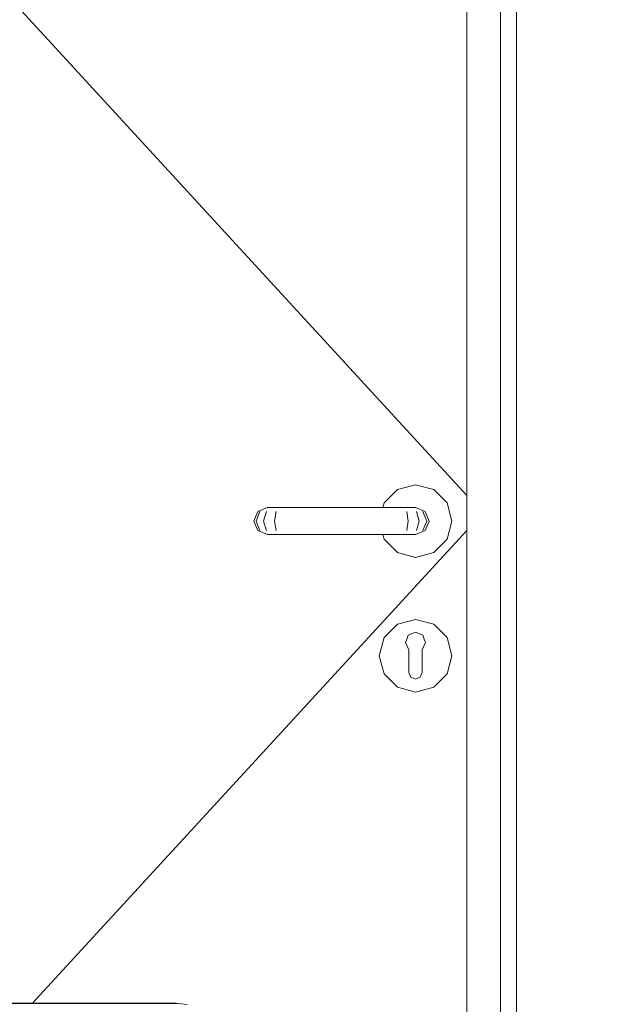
# Model space of a CAD drawing. Header units: millimetres. Extents: x 90539 to 127778, y -34922 to 14506.
# Tile 155 of 256: x 111206 to 111655, y 641 to 1372. Entities that reach past the tile are written whole.
import ezdxf

# ---------------------------------------------------------------- set-up
doc = ezdxf.new("R2010")
doc.units = ezdxf.units.MM
doc.header["$MEASUREMENT"] = 0
doc.linetypes.add('Wipeout_Contour', pattern=[1000, 0, -1000])
for name, color, linetype in [('Nowe_A-Niepełnosprawni', 7, 'Continuous'), ('Nowe_A-Wymiary-Wewnętrzne', 7, 'Continuous'), ('Nowe_A-Wymiary-Zewnętrzne', 7, 'Continuous'), ('Nowe_A-Ściany-Działowe', 7, 'Continuous'), ('Nowe_Drzwi Archicad', 7, 'Continuous')]:
    doc.layers.add(name, color=color, linetype=linetype)
for name, color, linetype, lineweight in [('Nowe_A-Niepełnosprawni_Nr_pióra__4', 7, 'Continuous', 13), ('Nowe_A-Wymiary-Wewnętrzne_Nr_pióra__46', 5, 'Continuous', 15), ('Nowe_A-Wymiary-Zewnętrzne_Nr_pióra__46', 5, 'Continuous', 15), ('Nowe_Drzwi Archicad_Nr_pióra__3', 7, 'Continuous', 13)]:
    doc.layers.add(name, color=color, linetype=linetype, lineweight=lineweight)
for name, color, linetype, lineweight, true_color in [('Nowe_A-Wymiary-Wewnętrzne_Nr_pióra__45', 7, 'Continuous', 15, 0x40a5ff), ('Nowe_A-Wymiary-Wewnętrzne_Nr_pióra__85', 7, 'Continuous', 13, 0x80c2ff), ('Nowe_A-Wymiary-Zewnętrzne_Nr_pióra__45', 7, 'Continuous', 15, 0x40a5ff), ('Nowe_A-Wymiary-Zewnętrzne_Nr_pióra__85', 7, 'Continuous', 13, 0x80c2ff)]:
    doc.layers.add(name, color=color, linetype=linetype, lineweight=lineweight, true_color=true_color)
doc.styles.add('STYL_AUTOMATYCZNY_2', font='arial.ttf')
doc.dimstyles.new('STYL_AUTOMATYCZNY__1', dxfattribs={"dimtxt": 125, "dimasz": 47.5, "dimexe": 0.18, "dimexo": 20, "dimgap": 0, "dimtad": 1, "dimdec": 1, "dimlfac": 0.1, "dimzin": 0, "dimdsep": 46, "dimtxsty": 'STYL_AUTOMATYCZNY_2', "dimblk": 'ARROWHEAD_11', "dimblk1": 'ARROWHEAD_11', "dimblk2": 'ARROWHEAD_11', "dimcen": 0.09, "dimclrd": 256, "dimclre": 256, "dimclrt": 5, "dimadec": 1, "dimazin": 0, "dimtfac": 1, "dimtdec": 4, "dimtmove": 0, "dimatfit": 3, "dimfxl": 0, "dimtolj": 1, "dimtzin": 0, "dimarcsym": 0})

# ---------------------------------------------------------------- blocks, each defined once
blk = doc.blocks.new('ElemPrzekroju_23')
at = {"color": 254, "linetype": 'Wipeout_Contour', "lineweight": 0, "ltscale": 444785.930458}
blk.add_wipeout([(111068.13, 642), (111068.11, 641.77), (111320.3, 641.77), (111321.97, 642)], dxfattribs=at).dxf.layer = 'Nowe_A-Niepełnosprawni'
at = {"color": 254, "linetype": 'Wipeout_Contour', "lineweight": 0, "ltscale": 445308.191552}
blk.add_wipeout([(111328.42, 640.64), (111330.11, 640.87), (111321.97, 642), (111320.3, 641.77)], dxfattribs=at).dxf.layer = 'Nowe_A-Niepełnosprawni'
at = {"color": 254, "linetype": 'Wipeout_Contour', "lineweight": 0, "ltscale": 444782.557671}
blk.add_wipeout([(111068.11, 641.77), (111068.05, 641.09), (111318.69, 641.09), (111320.3, 641.77)], dxfattribs=at).dxf.layer = 'Nowe_A-Niepełnosprawni'
at = {"color": 254, "linetype": 'Wipeout_Contour', "lineweight": 0, "ltscale": 445301.533341}
blk.add_wipeout([(111326.74, 639.97), (111328.42, 640.64), (111320.3, 641.77), (111318.69, 641.09)], dxfattribs=at).dxf.layer = 'Nowe_A-Niepełnosprawni'
at = {"layer": 'Nowe_A-Niepełnosprawni_Nr_pióra__4', "color": 7, "linetype": 'Continuous', "lineweight": 13}
for p, q in [((111068.13, 642), (111321.97, 642)), ((111321.97, 642), (111330.11, 640.87))]:
    blk.add_line(p, q, dxfattribs=at)
blk = doc.blocks.new('ElemPrzekroju_25')
at = {"color": 254, "linetype": 'Wipeout_Contour', "lineweight": 0, "ltscale": 6815411.693442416}
blk.add_wipeout([(109677.6, 2540), (109677.6, 2100), (110477.6, 2100), (110477.6, 519.19), (110503.66, 549.44), (110520.6, 562.24), (110520.6, 2117), (111654.6, 2117), (111654.6, 0), (111973.1, 0), (111973.1, 2.45), (111943.06, 2.45), (111910.44, 86.95), (111909.1, 94.15), (111909.1, 204.5), (111973.1, 204.5), (111973.1, 205.5), (111908.1, 205.5), (111908.1, 228.49), (111870.92, 228.49), (111870.92, 232.26), (111870.92, 232.76), (111870.9, 257.12), (111870.92, 260.3), (111870.92, 477.41), (111870.9, 514.77), (111870.92, 548.64), (111870.92, 566.63), (111870.72, 573.91), (111870.15, 590.35), (111869.58, 605.28), (111868.94, 621.57), (111868.28, 635.36), (111867.53, 651.5), (111866.73, 666.91), (111866.46, 675.53), (111870.87, 676.73), (111870.92, 687.28), (111870.92, 691.98), (111870.92, 692.51), (111908.1, 692.51), (111908.1, 717), (111918.49, 749.19), (111892.43, 753.66), (111890.42, 755.43), (111889.48, 757.69), (111889.61, 759.5), (111889.69, 759.95), (111890.43, 764.33), (111895.67, 795.02), (111896.27, 798.52), (111897.03, 800.85), (111898.43, 802.31), (111900.88, 803.3), (111934.17, 797.72), (111934, 797.19), (111947.82, 839.98), (111973.27, 839.98), (111973.27, 840), (112527.6, 840), (112527.6, 2540)], dxfattribs=at).dxf.layer = 'Nowe_A-Ściany-Działowe'
blk = doc.blocks.new('ElemPrzekroju_26')
at = {"color": 254, "linetype": 'Wipeout_Contour', "lineweight": 0, "ltscale": 781018.350181}
blk.add_wipeout([(111562.6, 172.71), (111567.45, 169.39), (111569.04, 164.74), (111569.94, 161.31), (111574.6, 163.97), (111574.6, 2037), (111562.6, 2025)], dxfattribs=at).dxf.layer = 'Nowe_Drzwi Archicad'
at = {"color": 254, "linetype": 'Wipeout_Contour', "lineweight": 0, "ltscale": 2007076.386197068}
blk.add_wipeout([(111499.6, 990), (111475.28, 990), (111476.21, 986.5), (111486.1, 976.62), (111499.6, 973), (111513.1, 976.62), (111522.98, 986.5), (111526.6, 1000), (111522.98, 1013.5), (111513.1, 1023.38), (111499.6, 1027), (111486.1, 1023.38), (111476.21, 1013.5), (111475.28, 1010), (111499.6, 1010), (111506.67, 1007.07), (111509.6, 1000), (111506.67, 992.93)], dxfattribs=at).dxf.layer = 'Nowe_Drzwi Archicad'
at = {"color": 254, "linetype": 'Wipeout_Contour', "lineweight": 0, "ltscale": 668957.653977}
blk.add_wipeout([(111492.13, 909.69), (111492.88, 911.64), (111486.15, 923.3), (111476.3, 913.45), (111494.6, 902.89), (111494.6, 904.4)], dxfattribs=at).dxf.layer = 'Nowe_Drzwi Archicad'
at = {"color": 254, "linetype": 'Wipeout_Contour', "lineweight": 0, "ltscale": 668990.553655}
blk.add_wipeout([(111486.15, 876.7), (111499.6, 873.1), (111499.6, 882.5), (111496.06, 883.96), (111494.6, 887.5), (111494.6, 891.34)], dxfattribs=at).dxf.layer = 'Nowe_Drzwi Archicad'
at = {"layer": 'Nowe_Drzwi Archicad_Nr_pióra__3', "color": 7, "linetype": 'Continuous', "lineweight": 13}
for p, q in [((111486.1, 1023.38), (111499.6, 1027)), ((111499.6, 1027), (111513.1, 1023.38)), ((111513.1, 1023.38), (111522.98, 1013.5)), ((111522.98, 1013.5), (111526.6, 1000)), ((111526.6, 1000), (111522.98, 986.5)), ((111522.98, 986.5), (111513.1, 976.62)), ((111499.6, 973), (111486.1, 976.62)), ((111513.1, 976.62), (111499.6, 973))]:
    blk.add_line(p, q, dxfattribs=at)
at = {"color": 254, "linetype": 'Wipeout_Contour', "lineweight": 0, "ltscale": 2790191.488818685}
blk.add_wipeout([(111574.6, 0), (111654.6, 0), (111654.6, 2117), (111574.6, 2037), (111574.6, 163.97), (111596.17, 176.3), (111597.94, 177.09), (111599.93, 177.36), (111602.07, 177.09), (111604.29, 176.3), (111606.49, 175.01), (111608.59, 173.28), (111610.51, 171.18), (111612.18, 168.77), (111613.53, 166.16), (111614.51, 163.45), (111615.08, 160.74), (111615.22, 158.13), (111614.93, 155.72), (111614.21, 153.61), (111613.1, 151.88), (111611.63, 150.6), (111601.31, 144.7), (111588.4, 126.49), (111574.6, 118.61)], dxfattribs=at).dxf.layer = 'Nowe_Drzwi Archicad'
at = {"color": 254, "linetype": 'Wipeout_Contour', "lineweight": 0, "ltscale": 780894.045888}
blk.add_wipeout([(111537.6, 2000), (111537.6, 174.84), (111543.44, 175.6), (111551.71, 175.69), (111562.26, 172.94), (111562.6, 172.71), (111562.6, 2000)], dxfattribs=at).dxf.layer = 'Nowe_Drzwi Archicad'
at = {"color": 254, "linetype": 'Wipeout_Contour', "lineweight": 0, "ltscale": 446028.125608}
blk.add_wipeout([(111499.6, 1010), (111498.45, 1010), (111505.11, 1007.07), (111506.67, 1007.07)], dxfattribs=at).dxf.layer = 'Nowe_Drzwi Archicad'
at = {"color": 254, "linetype": 'Wipeout_Contour', "lineweight": 0, "ltscale": 446047.098681}
blk.add_wipeout([(111509.6, 1000), (111507.87, 1000), (111505.11, 992.93), (111506.67, 992.93)], dxfattribs=at).dxf.layer = 'Nowe_Drzwi Archicad'
at = {"color": 254, "linetype": 'Wipeout_Contour', "lineweight": 0, "ltscale": 445952.680033}
blk.add_wipeout([(111494.6, 900), (111494.6, 902.89), (111476.3, 913.45), (111472.7, 900)], dxfattribs=at).dxf.layer = 'Nowe_Drzwi Archicad'
at = {"color": 254, "linetype": 'Wipeout_Contour', "lineweight": 0, "ltscale": 669046.510252}
blk.add_wipeout([(111499.6, 873.1), (111513.05, 876.7), (111504.6, 891.34), (111504.6, 887.5), (111503.13, 883.96), (111499.6, 882.5)], dxfattribs=at).dxf.layer = 'Nowe_Drzwi Archicad'
at = {"layer": 'Nowe_Drzwi Archicad_Nr_pióra__3', "color": 7, "linetype": 'Continuous', "lineweight": 13}
for p, q in [((111574.6, 163.97), (111574.6, 2037)), ((111562.6, 172.71), (111562.6, 2025)), ((110637.6, 1998.94), (111537.6, 1019.06)), ((111537.6, 174.84), (111537.6, 2000))]:
    blk.add_line(p, q, dxfattribs=at)
at = {"color": 254, "linetype": 'Wipeout_Contour', "lineweight": 0, "ltscale": 446047.352328}
blk.add_wipeout([(111506.67, 1007.07), (111505.11, 1007.07), (111507.87, 1000), (111509.6, 1000)], dxfattribs=at).dxf.layer = 'Nowe_Drzwi Archicad'
at = {"color": 254, "linetype": 'Wipeout_Contour', "lineweight": 0, "ltscale": 446027.513228}
blk.add_wipeout([(111506.67, 992.93), (111505.11, 992.93), (111498.45, 990), (111499.6, 990)], dxfattribs=at).dxf.layer = 'Nowe_Drzwi Archicad'
at = {"color": 254, "linetype": 'Wipeout_Contour', "lineweight": 0, "ltscale": 445939.883182}
blk.add_wipeout([(111476.21, 913.5), (111476.3, 913.45), (111486.15, 923.3), (111486.1, 923.38)], dxfattribs=at).dxf.layer = 'Nowe_Drzwi Archicad'
at = {"color": 254, "linetype": 'Wipeout_Contour', "lineweight": 0, "ltscale": 445965.245026}
blk.add_wipeout([(111494.6, 891.34), (111494.6, 897.11), (111476.3, 886.55), (111486.15, 876.7)], dxfattribs=at).dxf.layer = 'Nowe_Drzwi Archicad'
at = {"color": 254, "linetype": 'Wipeout_Contour', "lineweight": 0, "ltscale": 446059.810516}
blk.add_wipeout([(111504.6, 897.11), (111504.6, 891.34), (111513.05, 876.7), (111522.89, 886.55)], dxfattribs=at).dxf.layer = 'Nowe_Drzwi Archicad'
at = {"color": 254, "linetype": 'Wipeout_Contour', "lineweight": 0, "ltscale": 446017.473846}
blk.add_wipeout([(111498.45, 1010), (111495.2, 1010), (111500.3, 1007.07), (111505.11, 1007.07)], dxfattribs=at).dxf.layer = 'Nowe_Drzwi Archicad'
at = {"color": 254, "linetype": 'Wipeout_Contour', "lineweight": 0, "ltscale": 446033.596462}
blk.add_wipeout([(111507.87, 1000), (111502.41, 1000), (111500.3, 992.93), (111505.11, 992.93)], dxfattribs=at).dxf.layer = 'Nowe_Drzwi Archicad'
at = {"color": 254, "linetype": 'Wipeout_Contour', "lineweight": 0, "ltscale": 557490.764835}
blk.add_wipeout([(111494.22, 915.14), (111499.6, 917.43), (111499.6, 926.9), (111486.15, 923.3), (111492.88, 911.64)], dxfattribs=at).dxf.layer = 'Nowe_Drzwi Archicad'
at = {"color": 254, "linetype": 'Wipeout_Contour', "lineweight": 0, "ltscale": 445952.428941}
blk.add_wipeout([(111494.6, 897.11), (111494.6, 900), (111472.7, 900), (111476.3, 886.55)], dxfattribs=at).dxf.layer = 'Nowe_Drzwi Archicad'
at = {"color": 254, "linetype": 'Wipeout_Contour', "lineweight": 0, "ltscale": 445985.1591}
blk.add_wipeout([(111499.6, 873), (111499.6, 873.1), (111486.15, 876.7), (111486.1, 876.62)], dxfattribs=at).dxf.layer = 'Nowe_Drzwi Archicad'
at = {"color": 254, "linetype": 'Wipeout_Contour', "lineweight": 0, "ltscale": 446033.850116}
blk.add_wipeout([(111505.11, 1007.07), (111500.3, 1007.07), (111502.41, 1000), (111507.87, 1000)], dxfattribs=at).dxf.layer = 'Nowe_Drzwi Archicad'
at = {"color": 254, "linetype": 'Wipeout_Contour', "lineweight": 0, "ltscale": 446016.861452}
blk.add_wipeout([(111505.11, 992.93), (111500.3, 992.93), (111495.2, 990), (111498.45, 990)], dxfattribs=at).dxf.layer = 'Nowe_Drzwi Archicad'
at = {"color": 254, "linetype": 'Wipeout_Contour', "lineweight": 0, "ltscale": 445986.782779}
blk.add_wipeout([(111486.1, 923.38), (111486.15, 923.3), (111499.6, 926.9), (111499.6, 927)], dxfattribs=at).dxf.layer = 'Nowe_Drzwi Archicad'
at = {"color": 254, "linetype": 'Wipeout_Contour', "lineweight": 0, "ltscale": 445912.552429}
blk.add_wipeout([(111472.6, 900), (111472.7, 900), (111476.3, 913.45), (111476.21, 913.5)], dxfattribs=at).dxf.layer = 'Nowe_Drzwi Archicad'
at = {"color": 254, "linetype": 'Wipeout_Contour', "lineweight": 0, "ltscale": 445938.694468}
blk.add_wipeout([(111486.1, 876.62), (111486.15, 876.7), (111476.3, 886.55), (111476.21, 886.5)], dxfattribs=at).dxf.layer = 'Nowe_Drzwi Archicad'
at = {"color": 254, "linetype": 'Wipeout_Contour', "lineweight": 0, "ltscale": 446039.064841}
blk.add_wipeout([(111513.1, 876.62), (111513.05, 876.7), (111499.6, 873.1), (111499.6, 873)], dxfattribs=at).dxf.layer = 'Nowe_Drzwi Archicad'
at = {"layer": 'Nowe_Drzwi Archicad_Nr_pióra__3', "color": 7, "linetype": 'Continuous', "lineweight": 13}
for p, q in [((111506.67, 1007.07), (111509.6, 1000)), ((111509.6, 1000), (111506.67, 992.93)), ((111476.21, 913.5), (111486.1, 923.38)), ((111499.6, 873), (111486.1, 876.62))]:
    blk.add_line(p, q, dxfattribs=at)
at = {"color": 254, "linetype": 'Wipeout_Contour', "lineweight": 0, "ltscale": 445997.414045}
blk.add_wipeout([(111495.2, 1010), (111490.34, 1010), (111493.1, 1007.07), (111500.3, 1007.07)], dxfattribs=at).dxf.layer = 'Nowe_Drzwi Archicad'
at = {"color": 254, "linetype": 'Wipeout_Contour', "lineweight": 0, "ltscale": 446007.960318}
blk.add_wipeout([(111502.41, 1000), (111494.24, 1000), (111493.1, 992.93), (111500.3, 992.93)], dxfattribs=at).dxf.layer = 'Nowe_Drzwi Archicad'
at = {"color": 254, "linetype": 'Wipeout_Contour', "lineweight": 0, "ltscale": 557543.05534}
blk.add_wipeout([(111504.97, 915.14), (111506.32, 911.64), (111513.05, 923.3), (111499.6, 926.9), (111499.6, 917.43)], dxfattribs=at).dxf.layer = 'Nowe_Drzwi Archicad'
at = {"color": 254, "linetype": 'Wipeout_Contour', "lineweight": 0, "ltscale": 445912.117343}
blk.add_wipeout([(111476.21, 886.5), (111476.3, 886.55), (111472.7, 900), (111472.6, 900)], dxfattribs=at).dxf.layer = 'Nowe_Drzwi Archicad'
at = {"layer": 'Nowe_Drzwi Archicad_Nr_pióra__3', "color": 7, "linetype": 'Continuous', "lineweight": 13}
for p, q in [((111472.6, 900), (111476.21, 913.5)), ((111476.21, 886.5), (111472.6, 900)), ((111486.1, 876.62), (111476.21, 886.5))]:
    blk.add_line(p, q, dxfattribs=at)
at = {"color": 254, "linetype": 'Wipeout_Contour', "lineweight": 0, "ltscale": 446008.213986}
blk.add_wipeout([(111500.3, 1007.07), (111493.1, 1007.07), (111494.24, 1000), (111502.41, 1000)], dxfattribs=at).dxf.layer = 'Nowe_Drzwi Archicad'
at = {"color": 254, "linetype": 'Wipeout_Contour', "lineweight": 0, "ltscale": 445996.801624}
blk.add_wipeout([(111500.3, 992.93), (111493.1, 992.93), (111490.34, 990), (111495.2, 990)], dxfattribs=at).dxf.layer = 'Nowe_Drzwi Archicad'
at = {"color": 254, "linetype": 'Wipeout_Contour', "lineweight": 0, "ltscale": 446040.688338}
blk.add_wipeout([(111499.6, 927), (111499.6, 926.9), (111513.05, 923.3), (111513.1, 923.38)], dxfattribs=at).dxf.layer = 'Nowe_Drzwi Archicad'
at = {"layer": 'Nowe_Drzwi Archicad_Nr_pióra__3', "color": 7, "linetype": 'Continuous', "lineweight": 13}
for p, q in [((111499.6, 1010), (111498.45, 1010)), ((111499.6, 1010), (111506.67, 1007.07)), ((111500.3, 1007.07), (111502.41, 1000)), ((111505.11, 1007.07), (111507.87, 1000)), ((111502.41, 1000), (111500.3, 992.93)), ((111507.87, 1000), (111505.11, 992.93)), ((111499.6, 990), (111498.45, 990)), ((111506.67, 992.93), (111499.6, 990)), ((111486.1, 923.38), (111499.6, 927))]:
    blk.add_line(p, q, dxfattribs=at)
at = {"color": 254, "linetype": 'Wipeout_Contour', "lineweight": 0, "ltscale": 445971.808313}
blk.add_wipeout([(111490.34, 1010), (111484.6, 1010), (111485.29, 1007.07), (111493.1, 1007.07)], dxfattribs=at).dxf.layer = 'Nowe_Drzwi Archicad'
at = {"color": 254, "linetype": 'Wipeout_Contour', "lineweight": 0, "ltscale": 445976.113704}
blk.add_wipeout([(111494.24, 1000), (111485.58, 1000), (111485.29, 992.93), (111493.1, 992.93)], dxfattribs=at).dxf.layer = 'Nowe_Drzwi Archicad'
at = {"color": 254, "linetype": 'Wipeout_Contour', "lineweight": 0, "ltscale": 669082.136614}
blk.add_wipeout([(111507.06, 909.69), (111504.6, 904.4), (111504.6, 902.89), (111522.89, 913.45), (111513.05, 923.3), (111506.32, 911.64)], dxfattribs=at).dxf.layer = 'Nowe_Drzwi Archicad'
at = {"color": 254, "linetype": 'Wipeout_Contour', "lineweight": 0, "ltscale": 445976.367389}
blk.add_wipeout([(111493.1, 1007.07), (111485.29, 1007.07), (111485.58, 1000), (111494.24, 1000)], dxfattribs=at).dxf.layer = 'Nowe_Drzwi Archicad'
at = {"color": 254, "linetype": 'Wipeout_Contour', "lineweight": 0, "ltscale": 445971.195858}
blk.add_wipeout([(111493.1, 992.93), (111485.29, 992.93), (111484.6, 990), (111490.34, 990)], dxfattribs=at).dxf.layer = 'Nowe_Drzwi Archicad'
at = {"color": 254, "linetype": 'Wipeout_Contour', "lineweight": 0, "ltscale": 446087.14311}
blk.add_wipeout([(111513.1, 923.38), (111513.05, 923.3), (111522.89, 913.45), (111522.98, 913.5)], dxfattribs=at).dxf.layer = 'Nowe_Drzwi Archicad'
at = {"layer": 'Nowe_Drzwi Archicad_Nr_pióra__3', "color": 7, "linetype": 'Continuous', "lineweight": 13}
for p, q in [((111495.2, 1010), (111490.34, 1010)), ((111498.45, 1010), (111495.2, 1010)), ((111493.1, 1007.07), (111494.24, 1000)), ((111494.24, 1000), (111493.1, 992.93)), ((111495.2, 990), (111490.34, 990)), ((111498.45, 990), (111495.2, 990)), ((111499.6, 927), (111513.1, 923.38))]:
    blk.add_line(p, q, dxfattribs=at)
at = {"color": 254, "linetype": 'Wipeout_Contour', "lineweight": 0, "ltscale": 445796.636868}
blk.add_wipeout([(111484.6, 1010), (111404.6, 1010), (111403.9, 1007.07), (111485.29, 1007.07)], dxfattribs=at).dxf.layer = 'Nowe_Drzwi Archicad'
at = {"color": 254, "linetype": 'Wipeout_Contour', "lineweight": 0, "ltscale": 445796.20273}
blk.add_wipeout([(111485.58, 1000), (111403.61, 1000), (111403.9, 992.93), (111485.29, 992.93)], dxfattribs=at).dxf.layer = 'Nowe_Drzwi Archicad'
at = {"color": 254, "linetype": 'Wipeout_Contour', "lineweight": 0, "ltscale": 446073.397346}
blk.add_wipeout([(111504.6, 902.89), (111504.6, 900), (111526.5, 900), (111522.89, 913.45)], dxfattribs=at).dxf.layer = 'Nowe_Drzwi Archicad'
at = {"layer": 'Nowe_Drzwi Archicad_Nr_pióra__3', "color": 7, "linetype": 'Continuous', "lineweight": 13}
blk.add_line((111476.21, 1013.5), (111486.1, 1023.38), dxfattribs=at)
at = {"color": 254, "linetype": 'Wipeout_Contour', "lineweight": 0, "ltscale": 445796.456516}
blk.add_wipeout([(111485.29, 1007.07), (111403.9, 1007.07), (111403.61, 1000), (111485.58, 1000)], dxfattribs=at).dxf.layer = 'Nowe_Drzwi Archicad'
at = {"color": 254, "linetype": 'Wipeout_Contour', "lineweight": 0, "ltscale": 445796.024173}
blk.add_wipeout([(111485.29, 992.93), (111403.9, 992.93), (111404.6, 990), (111484.6, 990)], dxfattribs=at).dxf.layer = 'Nowe_Drzwi Archicad'
at = {"color": 254, "linetype": 'Wipeout_Contour', "lineweight": 0, "ltscale": 446073.146345}
blk.add_wipeout([(111504.6, 900), (111504.6, 897.11), (111522.89, 886.55), (111526.5, 900)], dxfattribs=at).dxf.layer = 'Nowe_Drzwi Archicad'
at = {"layer": 'Nowe_Drzwi Archicad_Nr_pióra__3', "color": 7, "linetype": 'Continuous', "lineweight": 13}
for p, q in [((111475.28, 1010), (111476.21, 1013.5)), ((111490.34, 1010), (111484.6, 1010)), ((111476.21, 986.5), (111475.28, 990)), ((111490.34, 990), (111484.6, 990)), ((111486.1, 976.62), (111476.21, 986.5))]:
    blk.add_line(p, q, dxfattribs=at)
at = {"color": 254, "linetype": 'Wipeout_Contour', "lineweight": 0, "ltscale": 445621.465436}
blk.add_wipeout([(111404.6, 1010), (111398.86, 1010), (111396.1, 1007.07), (111403.9, 1007.07)], dxfattribs=at).dxf.layer = 'Nowe_Drzwi Archicad'
at = {"color": 254, "linetype": 'Wipeout_Contour', "lineweight": 0, "ltscale": 445616.291768}
blk.add_wipeout([(111403.61, 1000), (111394.95, 1000), (111396.1, 992.93), (111403.9, 992.93)], dxfattribs=at).dxf.layer = 'Nowe_Drzwi Archicad'
at = {"color": 254, "linetype": 'Wipeout_Contour', "lineweight": 0, "ltscale": 1338038.758159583}
blk.add_wipeout([(111494.22, 915.14), (111492.13, 909.69), (111494.6, 904.4), (111494.6, 887.5), (111496.06, 883.96), (111499.6, 882.5), (111503.13, 883.96), (111504.6, 887.5), (111504.6, 904.4), (111507.06, 909.69), (111504.97, 915.14), (111499.6, 917.43)], dxfattribs=at).dxf.layer = 'Nowe_Drzwi Archicad'
at = {"color": 254, "linetype": 'Wipeout_Contour', "lineweight": 0, "ltscale": 446113.710557}
blk.add_wipeout([(111522.98, 913.5), (111522.89, 913.45), (111526.5, 900), (111526.6, 900)], dxfattribs=at).dxf.layer = 'Nowe_Drzwi Archicad'
at = {"color": 254, "linetype": 'Wipeout_Contour', "lineweight": 0, "ltscale": 446085.95476}
blk.add_wipeout([(111522.98, 886.5), (111522.89, 886.55), (111513.05, 876.7), (111513.1, 876.62)], dxfattribs=at).dxf.layer = 'Nowe_Drzwi Archicad'
at = {"layer": 'Nowe_Drzwi Archicad_Nr_pióra__3', "color": 7, "linetype": 'Continuous', "lineweight": 13}
for p, q in [((111513.1, 923.38), (111522.98, 913.5)), ((111492.88, 911.64), (111494.22, 915.14)), ((111499.6, 917.43), (111494.22, 915.14)), ((111504.97, 915.14), (111499.6, 917.43)), ((111506.32, 911.64), (111504.97, 915.14)), ((111492.88, 911.64), (111492.13, 909.69)), ((111492.13, 909.69), (111494.6, 904.4)), ((111504.6, 904.4), (111507.06, 909.69)), ((111506.32, 911.64), (111507.06, 909.69)), ((111494.6, 904.4), (111494.6, 902.89)), ((111494.6, 902.89), (111494.6, 900)), ((111494.6, 900), (111494.6, 897.11)), ((111504.6, 902.89), (111504.6, 904.4)), ((111504.6, 902.89), (111504.6, 900)), ((111504.6, 900), (111504.6, 897.11)), ((111494.6, 897.11), (111494.6, 891.34)), ((111504.6, 897.11), (111504.6, 891.34)), ((111494.6, 891.34), (111494.6, 887.5)), ((111494.6, 887.5), (111496.06, 883.96)), ((111503.13, 883.96), (111504.6, 887.5)), ((111504.6, 891.34), (111504.6, 887.5)), ((111496.06, 883.96), (111499.6, 882.5)), ((111499.6, 882.5), (111503.13, 883.96)), ((111513.1, 876.62), (111499.6, 873))]:
    blk.add_line(p, q, dxfattribs=at)
at = {"color": 254, "linetype": 'Wipeout_Contour', "lineweight": 0, "ltscale": 445616.545656}
blk.add_wipeout([(111403.9, 1007.07), (111396.1, 1007.07), (111394.95, 1000), (111403.61, 1000)], dxfattribs=at).dxf.layer = 'Nowe_Drzwi Archicad'
at = {"color": 254, "linetype": 'Wipeout_Contour', "lineweight": 0, "ltscale": 445620.852501}
blk.add_wipeout([(111403.9, 992.93), (111396.1, 992.93), (111398.86, 990), (111404.6, 990)], dxfattribs=at).dxf.layer = 'Nowe_Drzwi Archicad'
at = {"color": 254, "linetype": 'Wipeout_Contour', "lineweight": 0, "ltscale": 446113.275654}
blk.add_wipeout([(111526.6, 900), (111526.5, 900), (111522.89, 886.55), (111522.98, 886.5)], dxfattribs=at).dxf.layer = 'Nowe_Drzwi Archicad'
at = {"layer": 'Nowe_Drzwi Archicad_Nr_pióra__3', "color": 7, "linetype": 'Continuous', "lineweight": 13}
for p, q in [((111484.6, 1010), (111404.6, 1010)), ((111484.6, 990), (111404.6, 990)), ((111522.98, 913.5), (111526.6, 900)), ((111526.6, 900), (111522.98, 886.5)), ((111522.98, 886.5), (111513.1, 876.62))]:
    blk.add_line(p, q, dxfattribs=at)
at = {"color": 254, "linetype": 'Wipeout_Contour', "lineweight": 0, "ltscale": 445595.859706}
blk.add_wipeout([(111398.86, 1010), (111393.99, 1010), (111388.89, 1007.07), (111396.1, 1007.07)], dxfattribs=at).dxf.layer = 'Nowe_Drzwi Archicad'
at = {"color": 254, "linetype": 'Wipeout_Contour', "lineweight": 0, "ltscale": 445584.445157}
blk.add_wipeout([(111394.95, 1000), (111386.78, 1000), (111388.89, 992.93), (111396.1, 992.93)], dxfattribs=at).dxf.layer = 'Nowe_Drzwi Archicad'
at = {"color": 254, "linetype": 'Wipeout_Contour', "lineweight": 0, "ltscale": 445584.699062}
blk.add_wipeout([(111396.1, 1007.07), (111388.89, 1007.07), (111386.78, 1000), (111394.95, 1000)], dxfattribs=at).dxf.layer = 'Nowe_Drzwi Archicad'
at = {"color": 254, "linetype": 'Wipeout_Contour', "lineweight": 0, "ltscale": 445595.246737}
blk.add_wipeout([(111396.1, 992.93), (111388.89, 992.93), (111393.99, 990), (111398.86, 990)], dxfattribs=at).dxf.layer = 'Nowe_Drzwi Archicad'
at = {"layer": 'Nowe_Drzwi Archicad_Nr_pióra__3', "color": 7, "linetype": 'Continuous', "lineweight": 13}
for p, q in [((111404.6, 1010), (111398.86, 1010)), ((111404.6, 990), (111398.86, 990))]:
    blk.add_line(p, q, dxfattribs=at)
at = {"color": 254, "linetype": 'Wipeout_Contour', "lineweight": 0, "ltscale": 445575.799906}
blk.add_wipeout([(111393.99, 1010), (111390.74, 1010), (111384.08, 1007.07), (111388.89, 1007.07)], dxfattribs=at).dxf.layer = 'Nowe_Drzwi Archicad'
at = {"color": 254, "linetype": 'Wipeout_Contour', "lineweight": 0, "ltscale": 445558.809015}
blk.add_wipeout([(111386.78, 1000), (111381.32, 1000), (111384.08, 992.93), (111388.89, 992.93)], dxfattribs=at).dxf.layer = 'Nowe_Drzwi Archicad'
at = {"layer": 'Nowe_Drzwi Archicad_Nr_pióra__3', "color": 7, "linetype": 'Continuous', "lineweight": 13}
blk.add_line((111396.1, 1007.07), (111394.95, 1000), dxfattribs=at)
at = {"color": 254, "linetype": 'Wipeout_Contour', "lineweight": 0, "ltscale": 445559.062934}
blk.add_wipeout([(111388.89, 1007.07), (111384.08, 1007.07), (111381.32, 1000), (111386.78, 1000)], dxfattribs=at).dxf.layer = 'Nowe_Drzwi Archicad'
at = {"color": 254, "linetype": 'Wipeout_Contour', "lineweight": 0, "ltscale": 445575.186911}
blk.add_wipeout([(111388.89, 992.93), (111384.08, 992.93), (111390.74, 990), (111393.99, 990)], dxfattribs=at).dxf.layer = 'Nowe_Drzwi Archicad'
at = {"layer": 'Nowe_Drzwi Archicad_Nr_pióra__3', "color": 7, "linetype": 'Continuous', "lineweight": 13}
blk.add_line((111394.95, 1000), (111396.1, 992.93), dxfattribs=at)
at = {"color": 254, "linetype": 'Wipeout_Contour', "lineweight": 0, "ltscale": 445565.148146}
blk.add_wipeout([(111390.74, 1010), (111389.6, 1010), (111382.52, 1007.07), (111384.08, 1007.07)], dxfattribs=at).dxf.layer = 'Nowe_Drzwi Archicad'
at = {"color": 254, "linetype": 'Wipeout_Contour', "lineweight": 0, "ltscale": 445545.306798}
blk.add_wipeout([(111381.32, 1000), (111379.6, 1000), (111382.52, 992.93), (111384.08, 992.93)], dxfattribs=at).dxf.layer = 'Nowe_Drzwi Archicad'
at = {"layer": 'Nowe_Drzwi Archicad_Nr_pióra__3', "color": 7, "linetype": 'Continuous', "lineweight": 13}
for p, q in [((111390.74, 1010), (111389.6, 1010)), ((111393.99, 1010), (111390.74, 1010)), ((111398.86, 1010), (111393.99, 1010))]:
    blk.add_line(p, q, dxfattribs=at)
at = {"color": 254, "linetype": 'Wipeout_Contour', "lineweight": 0, "ltscale": 445545.560725}
blk.add_wipeout([(111384.08, 1007.07), (111382.52, 1007.07), (111379.6, 1000), (111381.32, 1000)], dxfattribs=at).dxf.layer = 'Nowe_Drzwi Archicad'
at = {"color": 254, "linetype": 'Wipeout_Contour', "lineweight": 0, "ltscale": 445564.535136}
blk.add_wipeout([(111384.08, 992.93), (111382.52, 992.93), (111389.6, 990), (111390.74, 990)], dxfattribs=at).dxf.layer = 'Nowe_Drzwi Archicad'
at = {"layer": 'Nowe_Drzwi Archicad_Nr_pióra__3', "color": 7, "linetype": 'Continuous', "lineweight": 13}
for p, q in [((111389.6, 1010), (111382.52, 1007.07)), ((111382.52, 1007.07), (111379.6, 1000)), ((111384.08, 1007.07), (111381.32, 1000)), ((111388.89, 1007.07), (111386.78, 1000)), ((111379.6, 1000), (111382.52, 992.93)), ((111381.32, 1000), (111384.08, 992.93)), ((111386.78, 1000), (111388.89, 992.93)), ((111215.27, 642), (111537.6, 992.94)), ((111382.52, 992.93), (111389.6, 990)), ((111390.74, 990), (111389.6, 990)), ((111393.99, 990), (111390.74, 990)), ((111398.86, 990), (111393.99, 990))]:
    blk.add_line(p, q, dxfattribs=at)
blk = doc.blocks.new('*D714')
at = {"layer": 'Nowe_A-Wymiary-Wewnętrzne_Nr_pióra__45', "linetype": 'Continuous', "lineweight": 15, "true_color": 0x40a5ff}
for points in [[(116511.16, 900), (116512.12, 895.22), (116514.83, 891.16), (116518.88, 888.45), (116523.66, 887.5), (116528.45, 888.45), (116532.5, 891.16), (116535.21, 895.22), (116536.16, 900), (116535.21, 904.78), (116532.5, 908.84), (116528.45, 911.55), (116523.66, 912.5), (116518.88, 911.55), (116514.83, 908.84), (116512.12, 904.78)], [(116511.16, 0), (116512.12, -4.78), (116514.83, -8.84), (116518.88, -11.55), (116523.66, -12.5), (116528.45, -11.55), (116532.5, -8.84), (116535.21, -4.78), (116536.16, 0), (116535.21, 4.78), (116532.5, 8.84), (116528.45, 11.55), (116523.66, 12.5), (116518.88, 11.55), (116514.83, 8.84), (116512.12, 4.78)]]:
    blk.add_hatch(color=161, dxfattribs=at).paths.add_polyline_path(points)
at = {"layer": 'Nowe_A-Wymiary-Wewnętrzne_Nr_pióra__45', "color": 161, "linetype": 'Continuous', "lineweight": 15, "true_color": 0x40a5ff}
for centre in [(116523.66, 900), (116523.66, 0)]:
    blk.add_circle(centre, 12.5, dxfattribs=at)
at = {"layer": 'Nowe_A-Wymiary-Wewnętrzne_Nr_pióra__85', "color": 151, "linetype": 'Continuous', "lineweight": 13, "true_color": 0x80c2ff}
for p, q in [((116511.16, 900), (116476.79, 900)), ((116570.54, 900), (116536.16, 900)), ((116523.66, 12.5), (116523.66, 887.5)), ((116511.16, 0), (116476.79, 0)), ((116570.54, 0), (116536.16, 0)), ((116523.66, -25), (116523.66, -12.5))]:
    blk.add_line(p, q, dxfattribs=at)
at = {"layer": 'Nowe_A-Wymiary-Wewnętrzne_Nr_pióra__46', "color": 5, "lineweight": 15, "insert": (116498.66, 283.17), "char_height": 125, "attachment_point": 7, "rotation": 90, "style": 'STYL_AUTOMATYCZNY_2'}
blk.add_mtext('\\A1;{\\pql;\\fArial|b0|i0|c238|p0;\\W1.000000;90,0}', dxfattribs=at)
blk = doc.blocks.new('ARROWHEAD_11')
at = {"color": 0, "linetype": 'Continuous', "lineweight": 0}
blk.add_line((0, 0), (-1, 0), dxfattribs=at)
at = {"color": 0, "linetype": 'Continuous', "lineweight": 0, "const_width": 0.25, "flags": 128}
blk.add_lwpolyline([(-0.125, 0, 1), (0.125, 0, 1)], format="xyb", close=True, dxfattribs=at)
blk = doc.blocks.new('*D748')
at = {"layer": 'Nowe_A-Wymiary-Zewnętrzne_Nr_pióra__45', "linetype": 'Continuous', "lineweight": 15, "true_color": 0x40a5ff}
for points in [[(119375.13, 12845), (119376.08, 12840.22), (119378.79, 12836.16), (119382.84, 12833.45), (119387.63, 12832.5), (119392.41, 12833.45), (119396.47, 12836.16), (119399.18, 12840.22), (119400.13, 12845), (119399.18, 12849.78), (119396.47, 12853.84), (119392.41, 12856.55), (119387.63, 12857.5), (119382.84, 12856.55), (119378.79, 12853.84), (119376.08, 12849.78)], [(119375.13, -450), (119376.08, -454.78), (119378.79, -458.84), (119382.84, -461.55), (119387.63, -462.5), (119392.41, -461.55), (119396.47, -458.84), (119399.18, -454.78), (119400.13, -450), (119399.18, -445.22), (119396.47, -441.16), (119392.41, -438.45), (119387.63, -437.5), (119382.84, -438.45), (119378.79, -441.16), (119376.08, -445.22)]]:
    blk.add_hatch(color=161, dxfattribs=at).paths.add_polyline_path(points)
at = {"layer": 'Nowe_A-Wymiary-Zewnętrzne_Nr_pióra__45', "color": 161, "linetype": 'Continuous', "lineweight": 15, "true_color": 0x40a5ff}
for centre in [(119387.63, 12845), (119387.63, -450)]:
    blk.add_circle(centre, 12.5, dxfattribs=at)
at = {"layer": 'Nowe_A-Wymiary-Zewnętrzne_Nr_pióra__85', "color": 151, "linetype": 'Continuous', "lineweight": 13, "true_color": 0x80c2ff}
for p, q in [((119387.63, 12857.5), (119387.63, 12870)), ((119375.13, 12845), (119340.75, 12845)), ((119434.5, 12845), (119400.13, 12845)), ((119387.63, -437.5), (119387.63, 12832.5)), ((119375.13, -450), (119340.75, -450)), ((119434.5, -450), (119400.13, -450)), ((119387.63, -475), (119387.63, -462.5))]:
    blk.add_line(p, q, dxfattribs=at)
at = {"layer": 'Nowe_A-Wymiary-Zewnętrzne_Nr_pióra__46', "color": 5, "lineweight": 15, "insert": (119362.63, 5911.52), "char_height": 125, "attachment_point": 7, "rotation": 90, "style": 'STYL_AUTOMATYCZNY_2'}
blk.add_mtext('\\A1;{\\pql;\\fArial|b0|i0|c238|p0;\\W1.000000;1\xa0329,5}', dxfattribs=at)

msp = doc.modelspace()

# ---------------------------------------------------------------- block references
at = {"layer": 'Nowe_A-Niepełnosprawni', "lineweight": 0}
msp.add_blockref('ElemPrzekroju_23', (0, 0), dxfattribs=at)

# ---------------------------------------------------------------- next in the draw order: block references
at = {"layer": 'Nowe_A-Ściany-Działowe', "lineweight": 0}
msp.add_blockref('ElemPrzekroju_25', (0, 0), dxfattribs=at)

# ---------------------------------------------------------------- next in the draw order: block references
at = {"layer": 'Nowe_Drzwi Archicad', "lineweight": 0}
msp.add_blockref('ElemPrzekroju_26', (0, 0), dxfattribs=at)

# ---------------------------------------------------------------- next in the draw order: dimensions: what is measured, and where the dimension line sits
at = {"layer": 'Nowe_A-Wymiary-Wewnętrzne', "color": 151, "linetype": 'Continuous', "lineweight": 13, "true_color": 0x80c2ff}
dim = msp.add_linear_dim(base=(116523.66, 900), p1=(99177.6, 0), p2=(116907.6, 900), angle=90, dimstyle='STYL_AUTOMATYCZNY__1', dxfattribs=at)
dim.commit()
dim.dimension.update_dxf_attribs({"geometry": '*D714', "text_midpoint": (116436.16, 445), "dimtype": 160, "text_rotation": 90})
at = {"layer": 'Nowe_A-Wymiary-Zewnętrzne', "color": 151, "linetype": 'Continuous', "lineweight": 13, "true_color": 0x80c2ff}
dim = msp.add_linear_dim(base=(119387.63, 12845), p1=(95120.09, -450), p2=(98654.74, 12845), angle=90, dimstyle='STYL_AUTOMATYCZNY__1', dxfattribs=at)
dim.commit()
dim.dimension.update_dxf_attribs({"geometry": '*D748', "text_midpoint": (119300.13, 6192.64), "dimtype": 160, "text_rotation": 90})

doc.saveas('drawing.dxf')
